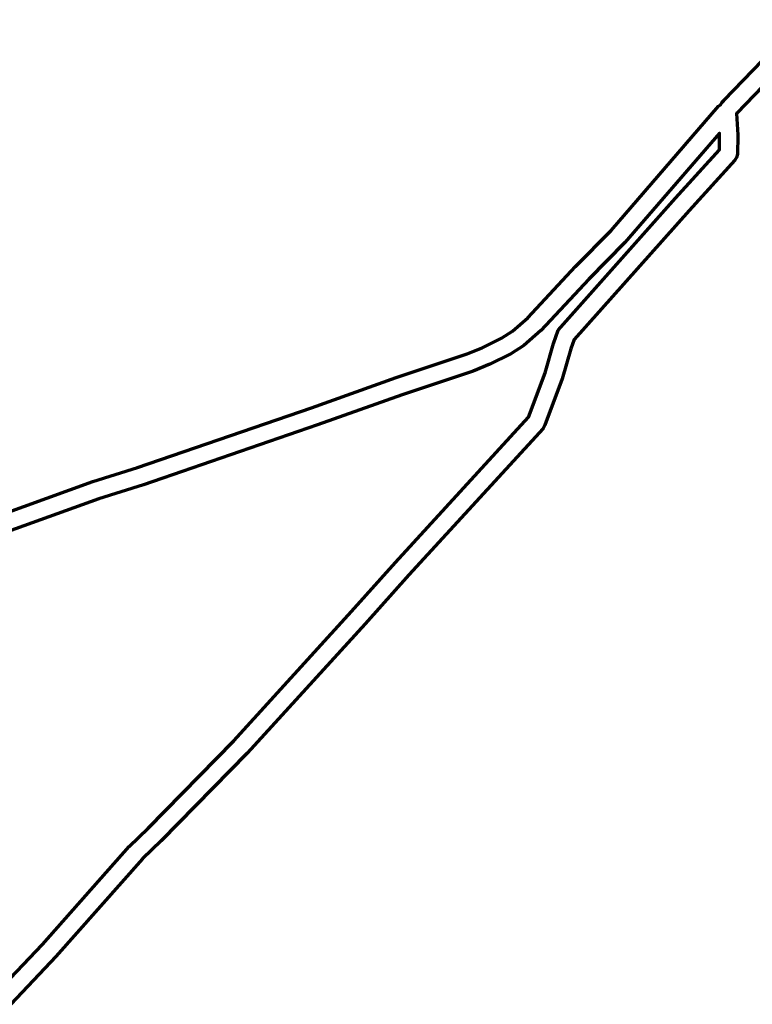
# Model space of a CAD drawing. Header units: metres. Extents: x 98902 to 136161, y 449037 to 499677.
# Tile 185 of 200: x 113892 to 114294, y 483281 to 483822. Entities that reach past the tile are written whole.
import ezdxf

# ---------------------------------------------------------------- set-up
doc = ezdxf.new("R2010")
doc.units = ezdxf.units.M
doc.layers.add('B-WE-OG-INFO_EIS VOORZORGSMAATREGEL-GV', color=7, linetype='Continuous', lineweight=70, true_color=0xfa194b)

msp = doc.modelspace()

# ---------------------------------------------------------------- linework, layer by layer
at = {"layer": 'B-WE-OG-INFO_EIS VOORZORGSMAATREGEL-GV', "flags": 128}
for points in [[(113881.39, 483549.63), (113932.05, 483567.88), (113956.63, 483575.63), (114052.14, 483608.48), (114098.7, 483625), (114137.68, 483637.99), (114145.87, 483641.45), (114156.49, 483646.59), (114162.49, 483650.49), (114171.01, 483657.91), (114197.16, 483685.96), (114216.82, 483705.8), (114275.72, 483774.03), (114276.75, 483774.87), (114277.62, 483776.24), (114278.28, 483776.79), (114278.56, 483777.22), (114321.38, 483821.63)], [(114328.61, 483814.72), (114285.76, 483770.28), (114285.67, 483770.22), (114285.6, 483770.11), (114286.3, 483758.4), (114286.28, 483758.25), (114286.31, 483758.09), (114286.19, 483747.76), (114285.49, 483745.83), (114284.58, 483744.4), (114259.62, 483716.87), (114196.35, 483645.96), (114194.58, 483640.9), (114189.83, 483624.38), (114180.35, 483598.79), (114179.33, 483597.13), (114105.6, 483516.67), (114081.57, 483489.81), (114016.84, 483418.67), (113969.59, 483370.49), (113959.37, 483360.56), (113911.77, 483306.92), (113886.89, 483280.72)], [(113879.54, 483287.5), (113904.39, 483313.66), (113952.01, 483367.33), (113962.47, 483377.52), (114009.52, 483425.49), (114074.15, 483496.52), (114098.2, 483523.4), (114171.32, 483603.2), (114180.39, 483627.68), (114185.01, 483643.79), (114187.65, 483651.09), (114252.14, 483723.52), (114276.29, 483750.15), (114276.31, 483757.95), (114276.23, 483759.31), (114224.3, 483699.16), (114204.42, 483679.09), (114178.15, 483650.9), (114168.8, 483642.72), (114161.7, 483638.05), (114150.03, 483632.36), (114141.02, 483628.57), (114101.99, 483615.56), (114055.42, 483599.03), (113959.82, 483566.15), (113935.34, 483558.44), (113885.03, 483540.32)]]:
    msp.add_lwpolyline(points, dxfattribs=at)

doc.saveas('drawing.dxf')
